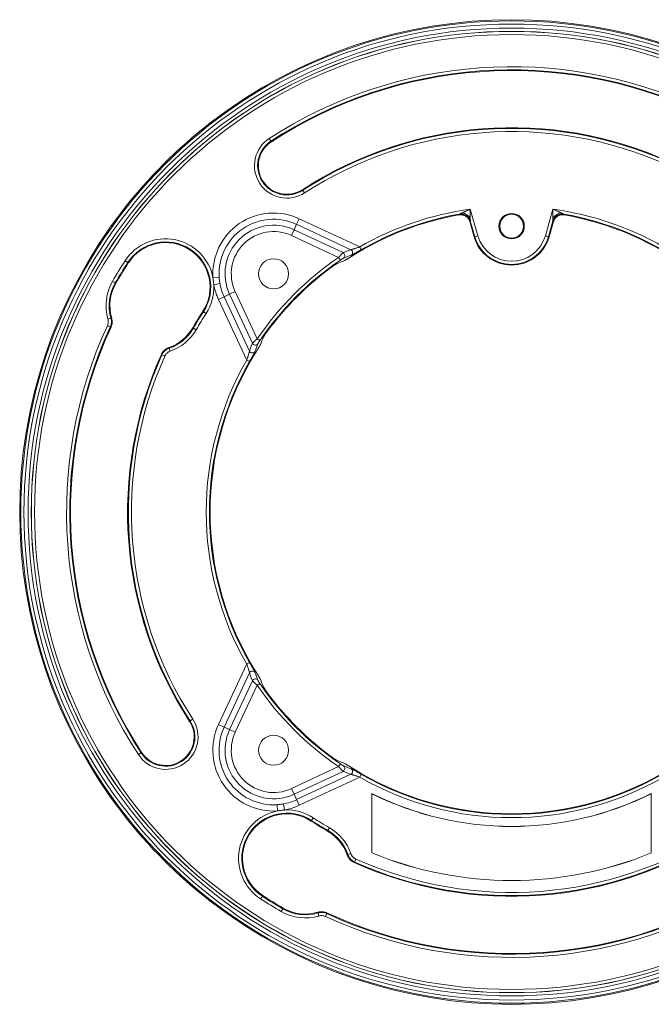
# Model space of a CAD drawing. Header units: millimetres. Extents: x 28 to 2257, y 19 to 785.
# Tile 29 of 55: x 1311 to 1411, y 356 to 511. Entities that reach past the tile are written whole.
import ezdxf

# ---------------------------------------------------------------- set-up
doc = ezdxf.new("R2010")
doc.units = ezdxf.units.MM
doc.layers.add('1', color=7, linetype='Continuous', true_color=0xffffff)

msp = doc.modelspace()

# ---------------------------------------------------------------- linework, layer by layer
at = {"layer": '1', "color": 155, "linetype": 'Continuous', "lineweight": 18}
for p, q in [((1351.02, 491.97), (1350.75, 492.39)), ((1351.02, 491.97), (1351.08, 491.88)), ((1356.04, 484.24), (1355.98, 484.33)), ((1356.31, 483.83), (1356.04, 484.24)), ((1382.42, 481.26), (1383.62, 477.07)), ((1394.24, 477.07), (1395.44, 481.26)), ((1355.06, 478.88), (1355.48, 479.77)), ((1355.48, 479.77), (1365, 475.33)), ((1382.35, 479.3), (1383.04, 476.9)), ((1383.14, 476.93), (1382.42, 479.43)), ((1395.44, 479.43), (1394.72, 476.93)), ((1394.82, 476.9), (1395.51, 479.3)), ((1354.66, 478.02), (1354.24, 477.13)), ((1355.06, 478.88), (1354.66, 478.02)), ((1354.66, 478.02), (1362.37, 474.43)), ((1363.61, 474.89), (1355.06, 478.88)), ((1361.66, 473.67), (1354.24, 477.13)), ((1383.04, 476.9), (1383.14, 476.93)), ((1383.62, 477.07), (1383.14, 476.93)), ((1394.24, 477.07), (1394.72, 476.93)), ((1394.82, 476.9), (1394.72, 476.93)), ((1365.25, 474.89), (1365, 475.33)), ((1328.04, 473.14), (1328.46, 472.87)), ((1328.55, 472.81), (1328.46, 472.87)), ((1361.95, 473.26), (1361.66, 473.67)), ((1326.05, 469.9), (1326.48, 469.65)), ((1341.88, 470.48), (1342.86, 470.54)), ((1326.58, 469.59), (1326.48, 469.65)), ((1342.98, 469.55), (1342.01, 469.37)), ((1344.5, 467.86), (1345.39, 468.28)), ((1345.39, 468.28), (1348.85, 460.86)), ((1343.65, 467.46), (1342.75, 467.05)), ((1347.2, 457.52), (1342.75, 467.05)), ((1343.65, 467.46), (1344.5, 467.86)), ((1343.65, 467.46), (1347.63, 458.91)), ((1348.1, 460.15), (1344.5, 467.86)), ((1340.29, 465.18), (1340.38, 465.13)), ((1340.38, 465.13), (1340.79, 464.85)), ((1325.33, 463.97), (1325.81, 464.11)), ((1325.26, 462.93), (1325.71, 462.72)), ((1338.7, 462.59), (1338.79, 462.54)), ((1338.79, 462.54), (1339.22, 462.29)), ((1349.27, 460.58), (1348.85, 460.86)), ((1334.99, 459.39), (1335.16, 458.92)), ((1333.83, 458.32), (1334.29, 458.12)), ((1347.2, 457.52), (1347.63, 457.27)), ((1342.75, 400.14), (1347.2, 409.67)), ((1347.2, 409.67), (1347.63, 409.92)), ((1347.63, 408.27), (1343.65, 399.72)), ((1344.5, 399.33), (1348.1, 407.04)), ((1348.85, 406.33), (1345.39, 398.91)), ((1348.85, 406.33), (1349.27, 406.61)), ((1338.19, 400.64), (1338.28, 400.7)), ((1338.28, 400.7), (1338.7, 400.97)), ((1343.65, 399.72), (1342.75, 400.14)), ((1343.65, 399.72), (1344.5, 399.33)), ((1344.5, 399.33), (1345.39, 398.91)), ((1330.13, 395.41), (1330.55, 395.68)), ((1330.64, 395.74), (1330.55, 395.68)), ((1361.66, 393.52), (1361.95, 393.93)), ((1354.24, 390.06), (1361.66, 393.52)), ((1362.37, 392.76), (1354.66, 389.16)), ((1355.06, 388.31), (1363.61, 392.3)), ((1365, 391.86), (1365.25, 392.29)), ((1365, 391.86), (1355.48, 387.42)), ((1354.66, 389.16), (1354.24, 390.06)), ((1355.06, 388.31), (1354.66, 389.16)), ((1366.92, 389.26), (1366.92, 379.93)), ((1366.93, 389.25), (1366.93, 379.93)), ((1410.93, 379.93), (1410.93, 389.25)), ((1352.05, 386.54), (1351.99, 387.52)), ((1352.97, 387.65), (1353.15, 386.68)), ((1355.06, 388.31), (1355.48, 387.42)), ((1357.4, 385.04), (1357.34, 384.95)), ((1357.67, 385.46), (1357.4, 385.04)), ((1359.98, 383.46), (1359.93, 383.36)), ((1359.98, 383.46), (1360.23, 383.89)), ((1363.14, 379.66), (1363.61, 379.82)), ((1364.2, 378.49), (1364.41, 378.95)), ((1349.39, 372.7), (1349.66, 373.12)), ((1349.66, 373.12), (1349.72, 373.21)), ((1352.63, 370.72), (1352.88, 371.15)), ((1352.88, 371.15), (1352.93, 371.24)), ((1358.55, 370), (1358.41, 370.48)), ((1359.6, 369.92), (1359.8, 370.37))]:
    msp.add_line(p, q, dxfattribs=at)
for centre, radius in [((1388.93, 433.59), 77.32), ((1388.93, 433.59), 76.82), ((1388.93, 433.59), 76.18), ((1388.93, 433.59), 75.68), ((1388.93, 433.59), 75.66), ((1388.93, 433.59), 75.16), ((1388.93, 478.59), 2), ((1388.93, 478.59), 1.87), ((1351.43, 471.09), 2.37), ((1351.43, 396.09), 2.37)]:
    msp.add_circle(centre, radius, dxfattribs=at)
for centre, radius, start, end in [((1388.93, 433.59), 77.5, 52.2172, 127.7828), ((1388.93, 433.59), 70.11, 65.2646, 123), ((1388.93, 433.59), 69.61, 65.2646, 123), ((1388.93, 433.59), 69.5, 65.2328, 123), ((1388.93, 433.59), 77.5, 127.7828, 142.2172), ((1388.93, 433.59), 60.5, 65.7852, 123), ((1388.93, 433.59), 60.39, 65.8301, 123), ((1388.93, 433.59), 59.89, 65.8301, 123), ((1353.53, 488.11), 5.11, 123, 303), ((1353.53, 488.11), 4.61, 123, 303), ((1353.53, 488.11), 4.5, 123, 303), ((1388.93, 433.59), 77.5, 142.2172, 217.7828), ((1351.43, 471.09), 9.57, 65, 183.7078), ((1388.93, 433.59), 48.11, 97.7796, 119.826), ((1388.93, 433.59), 48.11, 60.174, 82.2204), ((1351.43, 471.09), 8.59, 65, 183.7078), ((1388.93, 433.59), 47.5, 100.0423, 122.2278), ((1388.93, 433.59), 47.61, 99.9234, 119.826), ((1388.93, 433.59), 47.61, 60.174, 80.0766), ((1388.93, 433.59), 47.5, 57.7722, 79.9577), ((1351.43, 471.09), 7.65, 65, 205), ((1351.43, 471.09), 6.66, 65, 205), ((1334.42, 469), 7.61, 11.2162, 147), ((1334.42, 469), 7.11, 327, 147), ((1334.42, 469), 7, 327, 147), ((1388.93, 478.59), 6.13, 196, 344), ((1388.93, 478.59), 6.02, 196, 344), ((1388.93, 478.59), 5.53, 196, 344), ((1388.93, 433.59), 72.61, 147, 150), ((1388.93, 433.59), 72.11, 147, 150), ((1388.93, 433.59), 72, 147, 150), ((1388.93, 433.59), 48.47, 124.2284, 145.7716), ((1388.93, 433.59), 47.97, 124.2284, 145.7716), ((1388.93, 433.59), 47.87, 126.5556, 143.4444), ((1332.64, 466.09), 7.61, 150, 196.1956), ((1332.64, 466.09), 7.11, 150, 196.1956), ((1332.64, 466.09), 7, 150, 196.4475), ((1334.42, 469), 7.61, 327, 2.8465), ((1351.43, 471.09), 9.57, 190.3549, 205), ((1351.43, 471.09), 8.59, 190.3549, 205), ((1388.93, 433.59), 58, 147, 150), ((1388.93, 433.59), 57.89, 147, 150), ((1388.93, 433.59), 57.39, 147, 150), ((1388.93, 433.59), 70.11, 155.2646, 213), ((1388.93, 433.59), 69.61, 155.2646, 213), ((1388.93, 433.59), 69.5, 155.2328, 213), ((1332.64, 466.09), 7, 289.0477, 330), ((1332.64, 466.09), 7.11, 289.3373, 330), ((1332.64, 466.09), 7.61, 289.3373, 330), ((1388.93, 433.59), 47.5, 147.7722, 212.2278), ((1388.93, 433.59), 60.5, 155.7852, 213), ((1388.93, 433.59), 60.39, 155.8301, 213), ((1388.93, 433.59), 59.89, 155.8301, 213), ((1388.93, 433.59), 48.11, 150.174, 209.826), ((1388.93, 433.59), 47.61, 150.174, 209.826), ((1388.93, 433.59), 48.47, 214.2284, 235.7716), ((1388.93, 433.59), 47.97, 214.2284, 235.7716), ((1388.93, 433.59), 47.87, 216.5556, 233.4444), ((1334.42, 398.19), 5.11, 213, 33), ((1334.42, 398.19), 4.61, 213, 33), ((1334.42, 398.19), 4.5, 213, 33), ((1351.43, 396.09), 9.57, 155, 273.7078), ((1351.43, 396.09), 8.59, 155, 273.7078), ((1351.43, 396.09), 7.65, 155, 295), ((1351.43, 396.09), 6.66, 155, 295), ((1388.93, 433.59), 47.5, 237.7722, 302.2278), ((1388.93, 433.59), 47.61, 240.174, 299.826), ((1388.93, 433.59), 48.11, 240.174, 299.826), ((1388.93, 433.59), 49.49, 243.6024, 296.3976), ((1388.93, 433.59), 49.5, 243.6122, 296.3878), ((1351.43, 396.09), 8.59, 280.3549, 295), ((1388.93, 433.59), 77.5, 217.7828, 232.2172), ((1353.53, 379.08), 7.61, 101.2162, 237), ((1353.53, 379.08), 7.11, 57, 237), ((1353.53, 379.08), 7, 57, 237), ((1351.43, 396.09), 9.57, 280.3549, 295), ((1353.53, 379.08), 7.61, 57, 92.8465), ((1388.93, 433.59), 58, 237, 240), ((1388.93, 433.59), 57.89, 237, 240), ((1388.93, 433.59), 57.39, 237, 240), ((1356.43, 377.3), 7, 19.0477, 60), ((1356.43, 377.3), 7.11, 19.3373, 60), ((1356.43, 377.3), 7.61, 19.3373, 60), ((1388.93, 433.59), 60.5, 245.7852, 303), ((1388.93, 433.59), 60.39, 245.8301, 303), ((1388.93, 433.59), 59.89, 245.8301, 303), ((1388.93, 433.59), 58.01, 247.7056, 292.2944), ((1388.93, 433.59), 58, 247.709, 292.291), ((1388.93, 433.59), 69.61, 245.2646, 303), ((1388.93, 433.59), 69.5, 245.2328, 303), ((1388.93, 433.59), 70.11, 245.2646, 303), ((1388.93, 433.59), 77.5, 232.2172, 307.7828), ((1388.93, 433.59), 72.61, 237, 240), ((1388.93, 433.59), 72.11, 237, 240), ((1388.93, 433.59), 72, 237, 240), ((1356.43, 377.3), 7.61, 240, 286.1956), ((1356.43, 377.3), 7.11, 240, 286.1956), ((1356.43, 377.3), 7, 240, 286.4475)]:
    msp.add_arc(centre, radius, start, end, dxfattribs=at)
for centre, major_axis, ratio, start_param, end_param in [((1381.43, 417.5), (25.94, 55.64), 0.954809, 0.760399, 0.782429), ((1362.16, 473.98), (0.18, -0.466), 0.97139, 0.222194, 2.321545), ((1363.4, 474.44), (0.17, -0.47), 0.970181, 0.217636, 2.342936), ((1381.37, 417.37), (25.45, 54.57), 0.954809, 0.784297, 0.806227), ((1405.15, 441.16), (54.57, 25.45), 0.954809, 2.335369, 2.357299), ((1405.02, 441.1), (55.64, 25.95), 0.954809, 2.359144, 2.381175), ((1348.08, 459.12), (0.47, -0.17), 0.970181, 3.940249, 6.065549), ((1348.54, 460.36), (0.466, -0.18), 0.97139, 3.961641, 6.060991), ((1348.08, 408.07), (-0.47, -0.17), 0.970181, 3.359229, 5.484529), ((1405.02, 426.09), (-55.64, 25.95), 0.954809, 0.760427, 0.782457), ((1348.54, 406.83), (-0.466, -0.18), 0.97139, 3.363787, 5.463137), ((1405.15, 426.03), (-54.57, 25.44), 0.954809, 0.784261, 0.806192), ((1381.37, 449.81), (-25.45, 54.57), 0.954809, 2.33533, 2.357261), ((1362.16, 393.21), (-0.18, -0.466), 0.97139, 0.820048, 2.919398), ((1381.43, 449.68), (-25.95, 55.64), 0.954809, 2.359139, 2.38117), ((1363.4, 392.74), (-0.17, -0.47), 0.970181, 0.798656, 2.923957)]:
    msp.add_ellipse(centre, major_axis=major_axis, ratio=ratio, start_param=start_param, end_param=end_param, dxfattribs=at)
for points, degree, knots in [([(1382.42, 479.42), (1382.39, 479.51), (1382.36, 479.59), (1382.28, 479.76), (1382.23, 479.83), (1382.12, 479.98), (1382.06, 480.05), (1381.92, 480.17), (1381.85, 480.23), (1381.7, 480.32), (1381.61, 480.36), (1381.44, 480.43), (1381.36, 480.46), (1381.18, 480.49), (1381.09, 480.5), (1380.9, 480.5), (1380.81, 480.5), (1380.72, 480.48)], 3, [0, 0, 0, 0, 0.125, 0.125, 0.25, 0.25, 0.375, 0.375, 0.5, 0.5, 0.625, 0.625, 0.75, 0.75, 0.875, 0.875, 1, 1, 1, 1]), ([(1380.73, 480.49), (1380.73, 480.49), (1380.73, 480.49), (1380.76, 480.51), (1380.8, 480.53), (1380.87, 480.56), (1380.95, 480.59), (1381.04, 480.64), (1381.11, 480.67), (1381.15, 480.68)], 3, [0, 0, 0, 0, 0.074529, 0.143852, 0.281476, 0.4257, 0.56989, 0.784738, 1, 1, 1, 1]), ([(1381.15, 480.68), (1381.2, 480.71), (1381.25, 480.73), (1381.36, 480.78), (1381.41, 480.8), (1381.51, 480.85), (1381.57, 480.87), (1381.67, 480.92), (1381.72, 480.95), (1381.88, 481.02), (1381.99, 481.07), (1382.15, 481.14), (1382.2, 481.16), (1382.28, 481.2), (1382.31, 481.21), (1382.36, 481.23), (1382.39, 481.25), (1382.42, 481.26)], 3, [0, 0, 0, 0, 0.125, 0.125, 0.25, 0.25, 0.375, 0.375, 0.5, 0.5, 0.75, 0.75, 0.875, 0.875, 0.9375, 0.9375, 1, 1, 1, 1]), ([(1381.15, 480.68), (1381.27, 480.66), (1381.39, 480.62), (1381.63, 480.52), (1381.74, 480.46), (1381.97, 480.32), (1382.07, 480.24), (1382.26, 480.07), (1382.35, 479.98), (1382.42, 479.88)], 3, [0, 0, 0, 0, 0.25, 0.25, 0.5, 0.5, 0.75, 0.75, 1, 1, 1, 1]), ([(1382.42, 481.26), (1382.42, 481.23), (1382.42, 481.2), (1382.42, 481.14), (1382.42, 481.11), (1382.42, 481.03), (1382.42, 480.97), (1382.42, 480.79), (1382.42, 480.68), (1382.42, 480.51), (1382.42, 480.45), (1382.42, 480.33), (1382.42, 480.28), (1382.42, 480.16), (1382.42, 480.11), (1382.42, 479.99), (1382.42, 479.94), (1382.42, 479.88)], 3, [0, 0, 0, 0, 0.0625, 0.0625, 0.125, 0.125, 0.25, 0.25, 0.5, 0.5, 0.625, 0.625, 0.75, 0.75, 0.875, 0.875, 1, 1, 1, 1]), ([(1395.44, 479.88), (1395.44, 479.94), (1395.44, 479.99), (1395.44, 480.11), (1395.44, 480.16), (1395.44, 480.28), (1395.44, 480.33), (1395.44, 480.45), (1395.44, 480.51), (1395.44, 480.68), (1395.44, 480.79), (1395.44, 480.97), (1395.44, 481.03), (1395.44, 481.11), (1395.44, 481.14), (1395.44, 481.2), (1395.44, 481.23), (1395.44, 481.26)], 3, [0, 0, 0, 0, 0.125, 0.125, 0.25, 0.25, 0.375, 0.375, 0.5, 0.5, 0.75, 0.75, 0.875, 0.875, 0.9375, 0.9375, 1, 1, 1, 1]), ([(1395.44, 481.26), (1395.47, 481.25), (1395.5, 481.23), (1395.55, 481.21), (1395.58, 481.2), (1395.66, 481.16), (1395.71, 481.14), (1395.87, 481.07), (1395.98, 481.02), (1396.14, 480.95), (1396.19, 480.92), (1396.29, 480.87), (1396.35, 480.85), (1396.45, 480.8), (1396.5, 480.78), (1396.61, 480.73), (1396.66, 480.71), (1396.71, 480.68)], 3, [0, 0, 0, 0, 0.0625, 0.0625, 0.125, 0.125, 0.25, 0.25, 0.5, 0.5, 0.625, 0.625, 0.75, 0.75, 0.875, 0.875, 1, 1, 1, 1]), ([(1395.44, 479.88), (1395.51, 479.98), (1395.6, 480.07), (1395.79, 480.24), (1395.89, 480.32), (1396.11, 480.46), (1396.23, 480.52), (1396.47, 480.62), (1396.59, 480.66), (1396.71, 480.68)], 3, [0, 0, 0, 0, 0.25, 0.25, 0.5, 0.5, 0.75, 0.75, 1, 1, 1, 1]), ([(1395.44, 479.42), (1395.47, 479.51), (1395.5, 479.59), (1395.58, 479.76), (1395.63, 479.83), (1395.74, 479.98), (1395.8, 480.05), (1395.94, 480.17), (1396.01, 480.23), (1396.16, 480.32), (1396.25, 480.36), (1396.42, 480.43), (1396.5, 480.46), (1396.68, 480.49), (1396.77, 480.5), (1396.96, 480.5), (1397.05, 480.5), (1397.14, 480.48)], 3, [0, 0, 0, 0, 0.125, 0.125, 0.25, 0.25, 0.375, 0.375, 0.5, 0.5, 0.625, 0.625, 0.75, 0.75, 0.875, 0.875, 1, 1, 1, 1]), ([(1396.71, 480.68), (1396.76, 480.66), (1396.83, 480.63), (1396.92, 480.59), (1396.98, 480.56), (1397.04, 480.53), (1397.08, 480.51), (1397.12, 480.5), (1397.13, 480.49), (1397.13, 480.49)], 3, [0, 0, 0, 0, 0.286914, 0.430164, 0.574377, 0.683099, 0.788337, 0.890812, 1, 1, 1, 1]), ([(1382.35, 479.3), (1382.32, 479.39), (1382.29, 479.48), (1382.23, 479.6), (1382.21, 479.64), (1382.17, 479.7), (1382.16, 479.72), (1382.13, 479.76), (1382.12, 479.77), (1382.05, 479.87), (1381.99, 479.93), (1381.89, 480.03), (1381.85, 480.06), (1381.8, 480.1), (1381.78, 480.11), (1381.74, 480.14), (1381.72, 480.15), (1381.62, 480.21), (1381.54, 480.25), (1381.42, 480.3), (1381.37, 480.32), (1381.31, 480.34), (1381.28, 480.34), (1381.24, 480.35), (1381.22, 480.36), (1381.1, 480.38), (1381.01, 480.39), (1380.9, 480.39), (1380.88, 480.39), (1380.83, 480.39), (1380.81, 480.39), (1380.74, 480.38), (1380.69, 480.37), (1380.65, 480.37)], 3, [0, 0, 0, 0, 0.125, 0.125, 0.1875, 0.1875, 0.21875, 0.21875, 0.25, 0.25, 0.375, 0.375, 0.4375, 0.4375, 0.46875, 0.46875, 0.5, 0.5, 0.625, 0.625, 0.6875, 0.6875, 0.71875, 0.71875, 0.75, 0.75, 0.875, 0.875, 0.90625, 0.90625, 0.9375, 0.9375, 1, 1, 1, 1]), ([(1380.72, 480.48), (1380.72, 480.48), (1380.72, 480.48), (1380.72, 480.49), (1380.73, 480.49), (1380.73, 480.49)], 3, [0, 0, 0, 0, 0.245539, 0.488097, 1, 1, 1, 1]), ([(1382.42, 479.42), (1382.41, 479.4), (1382.4, 479.39), (1382.37, 479.35), (1382.36, 479.33), (1382.35, 479.3)], 3, [0, 0, 0, 0, 0.439016, 0.439016, 1, 1, 1, 1]), ([(1382.42, 479.88), (1382.42, 479.83), (1382.42, 479.75), (1382.42, 479.65), (1382.42, 479.59), (1382.43, 479.53), (1382.43, 479.48), (1382.43, 479.44), (1382.42, 479.43), (1382.42, 479.43)], 3, [0, 0, 0, 0, 0.286776, 0.430023, 0.574316, 0.682958, 0.788224, 0.890915, 1, 1, 1, 1]), ([(1382.42, 479.43), (1382.42, 479.42), (1382.42, 479.42), (1382.42, 479.42), (1382.42, 479.42)], 2, [0, 0, 0, 0.5, 0.75, 1, 1, 1]), ([(1395.44, 479.43), (1395.44, 479.43), (1395.44, 479.44), (1395.43, 479.46), (1395.43, 479.51), (1395.44, 479.58), (1395.44, 479.66), (1395.44, 479.77), (1395.44, 479.84), (1395.44, 479.88)], 3, [0, 0, 0, 0, 0.074372, 0.143806, 0.281624, 0.425754, 0.570027, 0.784834, 1, 1, 1, 1]), ([(1395.44, 479.42), (1395.44, 479.42), (1395.44, 479.42), (1395.44, 479.42), (1395.44, 479.43)], 2, [0, 0, 0, 0.25, 0.5, 1, 1, 1]), ([(1395.51, 479.3), (1395.5, 479.33), (1395.48, 479.35), (1395.46, 479.39), (1395.45, 479.4), (1395.44, 479.42)], 3, [0, 0, 0, 0, 0.560984, 0.560984, 1, 1, 1, 1]), ([(1397.21, 480.37), (1397.12, 480.38), (1397.03, 480.39), (1396.89, 480.39), (1396.85, 480.39), (1396.78, 480.38), (1396.76, 480.38), (1396.71, 480.37), (1396.69, 480.37), (1396.58, 480.34), (1396.49, 480.32), (1396.36, 480.27), (1396.32, 480.25), (1396.26, 480.22), (1396.24, 480.21), (1396.2, 480.19), (1396.18, 480.17), (1396.08, 480.11), (1396.01, 480.06), (1395.91, 479.97), (1395.87, 479.93), (1395.83, 479.88), (1395.81, 479.87), (1395.78, 479.83), (1395.77, 479.81), (1395.7, 479.72), (1395.65, 479.64), (1395.6, 479.54), (1395.59, 479.52), (1395.57, 479.48), (1395.56, 479.46), (1395.54, 479.39), (1395.52, 479.35), (1395.51, 479.3)], 3, [0, 0, 0, 0, 0.125, 0.125, 0.1875, 0.1875, 0.21875, 0.21875, 0.25, 0.25, 0.375, 0.375, 0.4375, 0.4375, 0.46875, 0.46875, 0.5, 0.5, 0.625, 0.625, 0.6875, 0.6875, 0.71875, 0.71875, 0.75, 0.75, 0.875, 0.875, 0.90625, 0.90625, 0.9375, 0.9375, 1, 1, 1, 1]), ([(1397.13, 480.49), (1397.13, 480.49), (1397.14, 480.49), (1397.14, 480.48), (1397.14, 480.48), (1397.14, 480.48)], 3, [0, 0, 0, 0, 0.511904, 0.754462, 1, 1, 1, 1]), ([(1361.66, 473.67), (1361.68, 473.69), (1361.7, 473.72), (1361.74, 473.76), (1361.76, 473.78), (1361.82, 473.85), (1361.86, 473.89), (1361.92, 473.95), (1361.94, 473.97), (1361.97, 474.01), (1361.97, 474.02), (1361.99, 474.04), (1362, 474.05), (1362.05, 474.09), (1362.08, 474.13), (1362.13, 474.18), (1362.14, 474.2), (1362.18, 474.23), (1362.19, 474.25), (1362.23, 474.29), (1362.26, 474.31), (1362.29, 474.35), (1362.3, 474.36), (1362.32, 474.38), (1362.33, 474.39), (1362.35, 474.41), (1362.36, 474.42), (1362.37, 474.43)], 3, [0, 0, 0, 0, 0.0625, 0.0625, 0.125, 0.125, 0.25, 0.25, 0.3125, 0.3125, 0.34375, 0.34375, 0.375, 0.375, 0.5, 0.5, 0.5625, 0.5625, 0.625, 0.625, 0.75, 0.75, 0.8125, 0.8125, 0.875, 0.875, 1, 1, 1, 1]), ([(1363.61, 474.89), (1363.62, 474.89), (1363.64, 474.9), (1363.67, 474.9), (1363.68, 474.91), (1363.72, 474.92), (1363.74, 474.92), (1363.78, 474.93), (1363.79, 474.93), (1363.81, 474.94), (1363.82, 474.95), (1363.89, 474.96), (1363.94, 474.98), (1364.01, 475), (1364.03, 475.01), (1364.06, 475.02), (1364.11, 475.03), (1364.15, 475.05), (1364.25, 475.08), (1364.31, 475.1), (1364.45, 475.14), (1364.51, 475.17), (1364.65, 475.21), (1364.72, 475.23), (1364.83, 475.27), (1364.86, 475.28), (1364.93, 475.3), (1364.97, 475.32), (1365, 475.33)], 3, [0, 0, 0, 0, 0.0625, 0.0625, 0.125, 0.125, 0.1875, 0.1875, 0.21875, 0.21875, 0.25, 0.25, 0.375, 0.375, 0.40625, 0.40625, 0.4375, 0.5, 0.5, 0.625, 0.625, 0.75, 0.75, 0.875, 0.875, 0.9375, 0.9375, 1, 1, 1, 1]), ([(1365.25, 474.89), (1365.21, 474.87), (1365.17, 474.85), (1365.08, 474.8), (1365.04, 474.77), (1364.91, 474.7), (1364.83, 474.65), (1364.71, 474.58), (1364.66, 474.56), (1364.6, 474.52), (1364.58, 474.51), (1364.54, 474.49), (1364.52, 474.48), (1364.43, 474.42), (1364.35, 474.38), (1364.24, 474.32), (1364.21, 474.3), (1364.16, 474.27), (1364.14, 474.26), (1364.11, 474.24), (1364.09, 474.24), (1364.01, 474.19), (1363.95, 474.16), (1363.88, 474.13), (1363.87, 474.12), (1363.85, 474.11), (1363.83, 474.1), (1363.8, 474.08), (1363.78, 474.07), (1363.72, 474.04), (1363.69, 474.03), (1363.67, 474.02)], 3, [0, 0, 0, 0, 0.0625, 0.0625, 0.125, 0.125, 0.25, 0.25, 0.3125, 0.3125, 0.34375, 0.34375, 0.375, 0.375, 0.5, 0.5, 0.5625, 0.5625, 0.59375, 0.59375, 0.625, 0.625, 0.75, 0.75, 0.78125, 0.78125, 0.8125, 0.8125, 0.875, 0.875, 1, 1, 1, 1]), ([(1362.44, 473.57), (1362.43, 473.56), (1362.42, 473.56), (1362.41, 473.55), (1362.4, 473.54), (1362.38, 473.54), (1362.38, 473.53), (1362.35, 473.52), (1362.33, 473.51), (1362.3, 473.49), (1362.29, 473.48), (1362.27, 473.47), (1362.26, 473.46), (1362.23, 473.44), (1362.2, 473.43), (1362.17, 473.4), (1362.15, 473.4), (1362.13, 473.38), (1362.12, 473.37), (1362.08, 473.35), (1362.05, 473.33), (1362, 473.29), (1361.97, 473.28), (1361.95, 473.26)], 3, [0, 0, 0, 0, 0.125, 0.125, 0.1875, 0.1875, 0.25, 0.25, 0.375, 0.375, 0.4375, 0.4375, 0.5, 0.5, 0.625, 0.625, 0.6875, 0.6875, 0.75, 0.75, 0.875, 0.875, 1, 1, 1, 1]), ([(1362.58, 473.17), (1362.59, 473.17), (1362.61, 473.18), (1362.65, 473.2), (1362.66, 473.21), (1362.69, 473.22), (1362.69, 473.22), (1362.71, 473.23), (1362.72, 473.24), (1362.76, 473.26), (1362.8, 473.28), (1362.85, 473.31), (1362.86, 473.32), (1362.88, 473.33), (1362.89, 473.34), (1362.93, 473.36), (1362.95, 473.37), (1363.02, 473.42), (1363.07, 473.44), (1363.14, 473.49), (1363.17, 473.51), (1363.22, 473.54), (1363.25, 473.56), (1363.33, 473.6), (1363.38, 473.64), (1363.46, 473.69), (1363.49, 473.71), (1363.54, 473.74), (1363.57, 473.76), (1363.6, 473.78)], 3, [0, 0, 0, 0, 0.125, 0.125, 0.1875, 0.1875, 0.21875, 0.21875, 0.25, 0.25, 0.375, 0.375, 0.40625, 0.40625, 0.4375, 0.4375, 0.5, 0.5, 0.625, 0.625, 0.6875, 0.6875, 0.75, 0.75, 0.875, 0.875, 0.9375, 0.9375, 1, 1, 1, 1]), ([(1360.42, 472.04), (1360.47, 472.08), (1360.52, 472.12), (1360.62, 472.19), (1360.67, 472.23), (1360.75, 472.28), (1360.77, 472.3), (1360.81, 472.32), (1360.82, 472.33), (1360.85, 472.35), (1360.86, 472.36), (1360.92, 472.4), (1360.96, 472.43), (1361.05, 472.49), (1361.09, 472.51), (1361.17, 472.57), (1361.21, 472.59), (1361.27, 472.63), (1361.3, 472.64), (1361.33, 472.66), (1361.33, 472.66), (1361.34, 472.67), (1361.36, 472.68), (1361.37, 472.68), (1361.38, 472.68)], 3, [0, 0, 0, 0, 0.125, 0.125, 0.25, 0.25, 0.3125, 0.3125, 0.34375, 0.34375, 0.375, 0.375, 0.5, 0.5, 0.625, 0.625, 0.75, 0.75, 0.875, 0.875, 0.90625, 0.90625, 0.9375, 1, 1, 1, 1]), ([(1325.26, 462.93), (1325.29, 463.01), (1325.35, 463.18), (1325.38, 463.35), (1325.4, 463.53), (1325.39, 463.71), (1325.36, 463.89), (1325.33, 463.97)], 3, [0, 0, 0, 0, 0.25, 0.5, 0.5, 0.75, 1, 1, 1, 1]), ([(1325.81, 464.11), (1325.85, 464), (1325.89, 463.76), (1325.9, 463.53), (1325.88, 463.29), (1325.84, 463.05), (1325.76, 462.83), (1325.71, 462.72)], 3, [0, 0, 0, 0, 0.25, 0.5, 0.5, 0.75, 1, 1, 1, 1]), ([(1325.81, 464.11), (1325.83, 464.11), (1325.84, 464.11), (1325.88, 464.11), (1325.9, 464.11), (1325.92, 464.11)], 3, [0, 0, 0, 0, 0.391846, 0.391846, 1, 1, 1, 1]), ([(1325.92, 464.11), (1325.96, 464), (1325.98, 463.88), (1326, 463.7), (1326.01, 463.64), (1326.01, 463.55), (1326.01, 463.52), (1326, 463.46), (1326, 463.43), (1325.99, 463.28), (1325.97, 463.16), (1325.93, 462.99), (1325.91, 462.93), (1325.87, 462.82), (1325.85, 462.76), (1325.82, 462.71)], 3, [0, 0, 0, 0, 0.25, 0.25, 0.375, 0.375, 0.4375, 0.4375, 0.5, 0.5, 0.75, 0.75, 0.875, 0.875, 1, 1, 1, 1]), ([(1325.82, 462.71), (1325.8, 462.71), (1325.78, 462.71), (1325.74, 462.72), (1325.72, 462.72), (1325.71, 462.72)], 3, [0, 0, 0, 0, 0.608155, 0.608155, 1, 1, 1, 1]), ([(1349.84, 461.15), (1349.85, 461.16), (1349.86, 461.18), (1349.87, 461.21), (1349.88, 461.23), (1349.9, 461.25), (1349.91, 461.27), (1349.94, 461.32), (1349.96, 461.35), (1350, 461.41), (1350.01, 461.43), (1350.04, 461.47), (1350.05, 461.49), (1350.09, 461.56), (1350.12, 461.61), (1350.17, 461.66), (1350.17, 461.68), (1350.19, 461.7), (1350.2, 461.71), (1350.22, 461.75), (1350.24, 461.77), (1350.29, 461.85), (1350.33, 461.9), (1350.39, 461.98), (1350.4, 462), (1350.44, 462.05), (1350.46, 462.08), (1350.48, 462.1)], 3, [0, 0, 0, 0, 0.125, 0.125, 0.1875, 0.1875, 0.25, 0.25, 0.375, 0.375, 0.4375, 0.4375, 0.5, 0.5, 0.625, 0.625, 0.65625, 0.65625, 0.6875, 0.6875, 0.75, 0.75, 0.875, 0.875, 0.9375, 0.9375, 1, 1, 1, 1]), ([(1348.1, 460.15), (1348.1, 460.16), (1348.12, 460.17), (1348.14, 460.2), (1348.15, 460.21), (1348.17, 460.22), (1348.18, 460.24), (1348.21, 460.27), (1348.24, 460.29), (1348.27, 460.33), (1348.28, 460.34), (1348.3, 460.35), (1348.32, 460.37), (1348.34, 460.4), (1348.39, 460.44), (1348.43, 460.48), (1348.48, 460.52), (1348.49, 460.53), (1348.51, 460.55), (1348.52, 460.56), (1348.55, 460.59), (1348.57, 460.61), (1348.63, 460.66), (1348.68, 460.7), (1348.74, 460.76), (1348.76, 460.78), (1348.81, 460.82), (1348.83, 460.84), (1348.85, 460.86)], 3, [0, 0, 0, 0, 0.125, 0.125, 0.1875, 0.1875, 0.25, 0.25, 0.375, 0.375, 0.40625, 0.40625, 0.4375, 0.5, 0.5, 0.625, 0.625, 0.65625, 0.65625, 0.6875, 0.6875, 0.75, 0.75, 0.875, 0.875, 0.9375, 0.9375, 1, 1, 1, 1]), ([(1349.27, 460.58), (1349.25, 460.55), (1349.23, 460.53), (1349.19, 460.47), (1349.18, 460.45), (1349.15, 460.41), (1349.14, 460.4), (1349.13, 460.37), (1349.12, 460.36), (1349.1, 460.32), (1349.08, 460.3), (1349.05, 460.25), (1349.04, 460.23), (1349.02, 460.19), (1349.01, 460.17), (1348.99, 460.15), (1348.99, 460.14), (1348.98, 460.13), (1348.98, 460.12), (1348.97, 460.1), (1348.96, 460.09), (1348.96, 460.08)], 3, [0, 0, 0, 0, 0.125, 0.125, 0.25, 0.25, 0.3125, 0.3125, 0.375, 0.375, 0.5, 0.5, 0.625, 0.625, 0.75, 0.75, 0.8125, 0.8125, 0.875, 0.875, 1, 1, 1, 1]), ([(1333.75, 458.41), (1333.78, 458.47), (1333.84, 458.59), (1333.95, 458.76), (1334.04, 458.87), (1334.11, 458.94), (1334.13, 458.97), (1334.18, 459.02), (1334.2, 459.04), (1334.28, 459.11), (1334.38, 459.2), (1334.49, 459.27), (1334.58, 459.32), (1334.61, 459.34), (1334.67, 459.37), (1334.7, 459.39), (1334.79, 459.43), (1334.86, 459.46), (1334.92, 459.48)], 3, [0, 0, 0, 0, 0.125, 0.25, 0.375, 0.375, 0.4375, 0.4375, 0.5, 0.5, 0.625, 0.75, 0.75, 0.8125, 0.8125, 0.875, 0.875, 1, 1, 1, 1]), ([(1333.83, 458.32), (1333.86, 458.38), (1333.89, 458.44), (1333.94, 458.53), (1333.96, 458.56), (1334, 458.62), (1334.01, 458.65), (1334.07, 458.73), (1334.16, 458.83), (1334.25, 458.93), (1334.33, 459), (1334.35, 459.02), (1334.4, 459.06), (1334.43, 459.08), (1334.51, 459.15), (1334.62, 459.22), (1334.8, 459.32), (1334.93, 459.37), (1334.99, 459.39)], 3, [0, 0, 0, 0, 0.125, 0.125, 0.1875, 0.1875, 0.25, 0.25, 0.375, 0.5, 0.5, 0.5625, 0.5625, 0.625, 0.625, 0.75, 0.875, 1, 1, 1, 1]), ([(1335.16, 458.92), (1335.06, 458.88), (1334.97, 458.84), (1334.84, 458.76), (1334.8, 458.74), (1334.74, 458.69), (1334.72, 458.67), (1334.68, 458.64), (1334.66, 458.62), (1334.56, 458.54), (1334.5, 458.46), (1334.42, 458.36), (1334.41, 458.34), (1334.38, 458.3), (1334.37, 458.28), (1334.33, 458.21), (1334.31, 458.16), (1334.29, 458.12)], 3, [0, 0, 0, 0, 0.25, 0.25, 0.375, 0.375, 0.4375, 0.4375, 0.5, 0.5, 0.75, 0.75, 0.8125, 0.8125, 0.875, 0.875, 1, 1, 1, 1]), ([(1334.92, 459.48), (1334.94, 459.46), (1334.95, 459.44), (1334.97, 459.41), (1334.98, 459.4), (1334.99, 459.39)], 3, [0, 0, 0, 0, 0.605671, 0.605671, 1, 1, 1, 1]), ([(1347.2, 457.52), (1347.22, 457.59), (1347.24, 457.66), (1347.29, 457.8), (1347.31, 457.87), (1347.35, 457.97), (1347.36, 458.01), (1347.38, 458.08), (1347.39, 458.11), (1347.42, 458.21), (1347.45, 458.28), (1347.49, 458.4), (1347.51, 458.46), (1347.53, 458.55), (1347.54, 458.58), (1347.56, 458.63), (1347.57, 458.66), (1347.58, 458.71), (1347.59, 458.73), (1347.6, 458.77), (1347.6, 458.78), (1347.61, 458.8), (1347.61, 458.81), (1347.62, 458.84), (1347.62, 458.86), (1347.63, 458.89), (1347.63, 458.9), (1347.63, 458.91)], 3, [0, 0, 0, 0, 0.125, 0.125, 0.25, 0.25, 0.3125, 0.3125, 0.375, 0.375, 0.5, 0.5, 0.625, 0.625, 0.6875, 0.6875, 0.75, 0.75, 0.8125, 0.8125, 0.84375, 0.84375, 0.875, 0.875, 0.9375, 0.9375, 1, 1, 1, 1]), ([(1348.5, 458.86), (1348.5, 458.83), (1348.48, 458.8), (1348.46, 458.75), (1348.45, 458.74), (1348.44, 458.72), (1348.42, 458.69), (1348.39, 458.63), (1348.36, 458.57), (1348.34, 458.53), (1348.33, 458.51), (1348.31, 458.48), (1348.3, 458.46), (1348.26, 458.38), (1348.22, 458.31), (1348.14, 458.17), (1348.1, 458.1), (1348.04, 458), (1348.03, 457.98), (1348.01, 457.94), (1348, 457.92), (1347.96, 457.86), (1347.94, 457.82), (1347.87, 457.69), (1347.78, 457.53), (1347.68, 457.36), (1347.63, 457.27)], 3, [0, 0, 0, 0, 0.125, 0.125, 0.15625, 0.15625, 0.1875, 0.25, 0.3125, 0.3125, 0.34375, 0.34375, 0.375, 0.375, 0.5, 0.5, 0.625, 0.625, 0.65625, 0.65625, 0.6875, 0.6875, 0.75, 0.75, 0.875, 1, 1, 1, 1]), ([(1348.75, 458.93), (1348.78, 458.98), (1348.85, 459.09), (1348.92, 459.2), (1348.97, 459.28), (1348.98, 459.3), (1349.01, 459.34), (1349.02, 459.36), (1349.03, 459.38), (1349.04, 459.39), (1349.08, 459.46), (1349.11, 459.51), (1349.16, 459.6), (1349.19, 459.64), (1349.22, 459.69), (1349.23, 459.7), (1349.24, 459.72), (1349.26, 459.75), (1349.28, 459.8), (1349.3, 459.83), (1349.31, 459.85), (1349.32, 459.86), (1349.32, 459.87), (1349.33, 459.88), (1349.34, 459.91), (1349.35, 459.93), (1349.36, 459.95)], 3, [0, 0, 0, 0, 0.125, 0.25, 0.25, 0.3125, 0.3125, 0.34375, 0.34375, 0.375, 0.375, 0.5, 0.5, 0.625, 0.625, 0.65625, 0.65625, 0.6875, 0.75, 0.8125, 0.8125, 0.84375, 0.84375, 0.875, 0.875, 1, 1, 1, 1]), ([(1333.83, 458.32), (1333.82, 458.33), (1333.81, 458.34), (1333.78, 458.37), (1333.77, 458.39), (1333.75, 458.41)], 3, [0, 0, 0, 0, 0.394328, 0.394328, 1, 1, 1, 1]), ([(1347.63, 408.27), (1347.63, 408.29), (1347.63, 408.3), (1347.62, 408.33), (1347.62, 408.35), (1347.61, 408.39), (1347.6, 408.41), (1347.59, 408.44), (1347.59, 408.45), (1347.58, 408.48), (1347.58, 408.49), (1347.56, 408.55), (1347.54, 408.61), (1347.52, 408.68), (1347.52, 408.69), (1347.51, 408.72), (1347.49, 408.77), (1347.48, 408.82), (1347.45, 408.91), (1347.43, 408.98), (1347.38, 409.11), (1347.36, 409.18), (1347.31, 409.32), (1347.29, 409.39), (1347.26, 409.49), (1347.24, 409.53), (1347.22, 409.6), (1347.21, 409.63), (1347.2, 409.67)], 3, [0, 0, 0, 0, 0.0625, 0.0625, 0.125, 0.125, 0.1875, 0.1875, 0.21875, 0.21875, 0.25, 0.25, 0.375, 0.375, 0.40625, 0.40625, 0.4375, 0.5, 0.5, 0.625, 0.625, 0.75, 0.75, 0.875, 0.875, 0.9375, 0.9375, 1, 1, 1, 1]), ([(1347.63, 409.92), (1347.65, 409.87), (1347.68, 409.83), (1347.73, 409.75), (1347.75, 409.7), (1347.82, 409.58), (1347.87, 409.49), (1347.94, 409.37), (1347.97, 409.33), (1348, 409.27), (1348.01, 409.25), (1348.03, 409.21), (1348.05, 409.19), (1348.1, 409.09), (1348.14, 409.02), (1348.2, 408.91), (1348.22, 408.87), (1348.25, 408.82), (1348.26, 408.8), (1348.28, 408.77), (1348.29, 408.75), (1348.33, 408.67), (1348.36, 408.62), (1348.4, 408.55), (1348.41, 408.54), (1348.42, 408.51), (1348.43, 408.5), (1348.44, 408.46), (1348.45, 408.44), (1348.48, 408.38), (1348.5, 408.35), (1348.5, 408.33)], 3, [0, 0, 0, 0, 0.0625, 0.0625, 0.125, 0.125, 0.25, 0.25, 0.3125, 0.3125, 0.34375, 0.34375, 0.375, 0.375, 0.5, 0.5, 0.5625, 0.5625, 0.59375, 0.59375, 0.625, 0.625, 0.75, 0.75, 0.78125, 0.78125, 0.8125, 0.8125, 0.875, 0.875, 1, 1, 1, 1]), ([(1349.36, 407.24), (1349.35, 407.26), (1349.34, 407.28), (1349.32, 407.31), (1349.32, 407.33), (1349.3, 407.35), (1349.3, 407.36), (1349.29, 407.37), (1349.29, 407.38), (1349.26, 407.42), (1349.24, 407.46), (1349.21, 407.51), (1349.2, 407.52), (1349.19, 407.55), (1349.18, 407.56), (1349.16, 407.59), (1349.15, 407.61), (1349.11, 407.68), (1349.08, 407.73), (1349.03, 407.81), (1349.02, 407.83), (1348.98, 407.88), (1348.97, 407.91), (1348.92, 407.99), (1348.89, 408.04), (1348.83, 408.13), (1348.82, 408.15), (1348.78, 408.21), (1348.77, 408.24), (1348.75, 408.26)], 3, [0, 0, 0, 0, 0.125, 0.125, 0.1875, 0.1875, 0.21875, 0.21875, 0.25, 0.25, 0.375, 0.375, 0.40625, 0.40625, 0.4375, 0.4375, 0.5, 0.5, 0.625, 0.625, 0.6875, 0.6875, 0.75, 0.75, 0.875, 0.875, 0.9375, 0.9375, 1, 1, 1, 1]), ([(1348.85, 406.33), (1348.83, 406.35), (1348.81, 406.37), (1348.76, 406.41), (1348.74, 406.43), (1348.68, 406.49), (1348.63, 406.53), (1348.57, 406.58), (1348.55, 406.6), (1348.52, 406.63), (1348.51, 406.64), (1348.49, 406.66), (1348.48, 406.67), (1348.43, 406.71), (1348.39, 406.75), (1348.34, 406.79), (1348.33, 406.81), (1348.29, 406.84), (1348.28, 406.85), (1348.24, 406.9), (1348.21, 406.92), (1348.18, 406.95), (1348.17, 406.96), (1348.15, 406.98), (1348.14, 406.99), (1348.12, 407.02), (1348.1, 407.03), (1348.1, 407.04)], 3, [0, 0, 0, 0, 0.0625, 0.0625, 0.125, 0.125, 0.25, 0.25, 0.3125, 0.3125, 0.34375, 0.34375, 0.375, 0.375, 0.5, 0.5, 0.5625, 0.5625, 0.625, 0.625, 0.75, 0.75, 0.8125, 0.8125, 0.875, 0.875, 1, 1, 1, 1]), ([(1348.96, 407.11), (1348.96, 407.1), (1348.97, 407.09), (1348.98, 407.07), (1348.98, 407.06), (1348.99, 407.05), (1348.99, 407.04), (1349.01, 407.02), (1349.02, 407), (1349.03, 406.97), (1349.04, 406.96), (1349.05, 406.94), (1349.06, 406.92), (1349.08, 406.89), (1349.1, 406.87), (1349.12, 406.83), (1349.13, 406.82), (1349.14, 406.79), (1349.15, 406.78), (1349.18, 406.74), (1349.19, 406.72), (1349.23, 406.66), (1349.25, 406.64), (1349.27, 406.61)], 3, [0, 0, 0, 0, 0.125, 0.125, 0.1875, 0.1875, 0.25, 0.25, 0.375, 0.375, 0.4375, 0.4375, 0.5, 0.5, 0.625, 0.625, 0.6875, 0.6875, 0.75, 0.75, 0.875, 0.875, 1, 1, 1, 1]), ([(1350.48, 405.08), (1350.44, 405.14), (1350.4, 405.19), (1350.33, 405.29), (1350.29, 405.34), (1350.24, 405.41), (1350.23, 405.44), (1350.2, 405.47), (1350.19, 405.49), (1350.17, 405.51), (1350.17, 405.52), (1350.13, 405.58), (1350.09, 405.63), (1350.04, 405.71), (1350.01, 405.76), (1349.96, 405.83), (1349.94, 405.87), (1349.9, 405.93), (1349.88, 405.96), (1349.87, 405.99), (1349.86, 406), (1349.86, 406.01), (1349.85, 406.02), (1349.84, 406.04), (1349.84, 406.04)], 3, [0, 0, 0, 0, 0.125, 0.125, 0.25, 0.25, 0.3125, 0.3125, 0.34375, 0.34375, 0.375, 0.375, 0.5, 0.5, 0.625, 0.625, 0.75, 0.75, 0.875, 0.875, 0.90625, 0.90625, 0.9375, 1, 1, 1, 1]), ([(1361.38, 394.5), (1361.37, 394.51), (1361.35, 394.52), (1361.31, 394.54), (1361.3, 394.55), (1361.27, 394.56), (1361.25, 394.57), (1361.21, 394.6), (1361.17, 394.62), (1361.11, 394.66), (1361.09, 394.67), (1361.05, 394.7), (1361.03, 394.71), (1360.96, 394.76), (1360.92, 394.79), (1360.86, 394.83), (1360.85, 394.84), (1360.82, 394.85), (1360.81, 394.86), (1360.77, 394.89), (1360.75, 394.91), (1360.68, 394.96), (1360.63, 394.99), (1360.55, 395.05), (1360.52, 395.07), (1360.47, 395.11), (1360.45, 395.12), (1360.42, 395.14)], 3, [0, 0, 0, 0, 0.125, 0.125, 0.1875, 0.1875, 0.25, 0.25, 0.375, 0.375, 0.4375, 0.4375, 0.5, 0.5, 0.625, 0.625, 0.65625, 0.65625, 0.6875, 0.6875, 0.75, 0.75, 0.875, 0.875, 0.9375, 0.9375, 1, 1, 1, 1]), ([(1361.95, 393.93), (1361.97, 393.91), (1362, 393.89), (1362.05, 393.86), (1362.08, 393.84), (1362.12, 393.82), (1362.13, 393.81), (1362.15, 393.79), (1362.17, 393.78), (1362.2, 393.76), (1362.23, 393.75), (1362.27, 393.72), (1362.29, 393.71), (1362.33, 393.68), (1362.35, 393.67), (1362.38, 393.66), (1362.38, 393.65), (1362.4, 393.64), (1362.41, 393.64), (1362.42, 393.63), (1362.43, 393.63), (1362.44, 393.62)], 3, [0, 0, 0, 0, 0.125, 0.125, 0.25, 0.25, 0.3125, 0.3125, 0.375, 0.375, 0.5, 0.5, 0.625, 0.625, 0.75, 0.75, 0.8125, 0.8125, 0.875, 0.875, 1, 1, 1, 1]), ([(1363.6, 393.41), (1363.54, 393.45), (1363.43, 393.52), (1363.33, 393.58), (1363.25, 393.63), (1363.22, 393.65), (1363.18, 393.67), (1363.17, 393.68), (1363.14, 393.7), (1363.13, 393.7), (1363.07, 393.74), (1363.02, 393.77), (1362.93, 393.83), (1362.88, 393.85), (1362.83, 393.89), (1362.82, 393.89), (1362.8, 393.9), (1362.77, 393.92), (1362.73, 393.95), (1362.69, 393.96), (1362.67, 393.98), (1362.66, 393.98), (1362.65, 393.99), (1362.64, 393.99), (1362.61, 394.01), (1362.59, 394.02), (1362.58, 394.02)], 3, [0, 0, 0, 0, 0.125, 0.25, 0.25, 0.3125, 0.3125, 0.34375, 0.34375, 0.375, 0.375, 0.5, 0.5, 0.625, 0.625, 0.65625, 0.65625, 0.6875, 0.75, 0.8125, 0.8125, 0.84375, 0.84375, 0.875, 0.875, 1, 1, 1, 1]), ([(1362.37, 392.76), (1362.36, 392.77), (1362.35, 392.78), (1362.33, 392.8), (1362.32, 392.81), (1362.3, 392.83), (1362.29, 392.84), (1362.26, 392.87), (1362.23, 392.9), (1362.2, 392.94), (1362.19, 392.94), (1362.17, 392.96), (1362.15, 392.98), (1362.13, 393.01), (1362.08, 393.06), (1362.05, 393.09), (1362, 393.14), (1361.99, 393.15), (1361.98, 393.17), (1361.97, 393.18), (1361.94, 393.21), (1361.92, 393.23), (1361.86, 393.3), (1361.82, 393.34), (1361.76, 393.41), (1361.74, 393.43), (1361.7, 393.47), (1361.68, 393.49), (1361.66, 393.52)], 3, [0, 0, 0, 0, 0.125, 0.125, 0.1875, 0.1875, 0.25, 0.25, 0.375, 0.375, 0.40625, 0.40625, 0.4375, 0.5, 0.5, 0.625, 0.625, 0.65625, 0.65625, 0.6875, 0.6875, 0.75, 0.75, 0.875, 0.875, 0.9375, 0.9375, 1, 1, 1, 1]), ([(1365, 391.86), (1364.93, 391.88), (1364.86, 391.91), (1364.72, 391.95), (1364.65, 391.98), (1364.55, 392.01), (1364.52, 392.02), (1364.45, 392.05), (1364.41, 392.06), (1364.31, 392.09), (1364.25, 392.11), (1364.12, 392.15), (1364.06, 392.17), (1363.97, 392.2), (1363.95, 392.21), (1363.89, 392.22), (1363.86, 392.23), (1363.81, 392.25), (1363.79, 392.25), (1363.76, 392.26), (1363.75, 392.27), (1363.72, 392.27), (1363.71, 392.27), (1363.68, 392.28), (1363.67, 392.29), (1363.64, 392.29), (1363.62, 392.3), (1363.61, 392.3)], 3, [0, 0, 0, 0, 0.125, 0.125, 0.25, 0.25, 0.3125, 0.3125, 0.375, 0.375, 0.5, 0.5, 0.625, 0.625, 0.6875, 0.6875, 0.75, 0.75, 0.8125, 0.8125, 0.84375, 0.84375, 0.875, 0.875, 0.9375, 0.9375, 1, 1, 1, 1]), ([(1363.67, 393.17), (1363.69, 393.16), (1363.72, 393.15), (1363.77, 393.12), (1363.78, 393.12), (1363.8, 393.11), (1363.84, 393.09), (1363.9, 393.06), (1363.95, 393.03), (1364, 393), (1364.01, 392.99), (1364.04, 392.98), (1364.06, 392.97), (1364.14, 392.92), (1364.21, 392.89), (1364.35, 392.81), (1364.43, 392.76), (1364.53, 392.71), (1364.55, 392.7), (1364.59, 392.68), (1364.61, 392.66), (1364.67, 392.63), (1364.71, 392.61), (1364.83, 392.54), (1365, 392.44), (1365.17, 392.34), (1365.25, 392.29)], 3, [0, 0, 0, 0, 0.125, 0.125, 0.15625, 0.15625, 0.1875, 0.25, 0.3125, 0.3125, 0.34375, 0.34375, 0.375, 0.375, 0.5, 0.5, 0.625, 0.625, 0.65625, 0.65625, 0.6875, 0.6875, 0.75, 0.75, 0.875, 1, 1, 1, 1]), ([(1363.61, 379.82), (1363.64, 379.72), (1363.68, 379.63), (1363.76, 379.5), (1363.79, 379.46), (1363.83, 379.4), (1363.85, 379.38), (1363.88, 379.34), (1363.9, 379.32), (1363.99, 379.23), (1364.06, 379.16), (1364.16, 379.09), (1364.18, 379.07), (1364.23, 379.05), (1364.25, 379.03), (1364.31, 378.99), (1364.36, 378.97), (1364.41, 378.95)], 3, [0, 0, 0, 0, 0.25, 0.25, 0.375, 0.375, 0.4375, 0.4375, 0.5, 0.5, 0.75, 0.75, 0.8125, 0.8125, 0.875, 0.875, 1, 1, 1, 1]), ([(1363.05, 379.59), (1363.06, 379.6), (1363.08, 379.61), (1363.11, 379.64), (1363.12, 379.65), (1363.14, 379.66)], 3, [0, 0, 0, 0, 0.605671, 0.605671, 1, 1, 1, 1]), ([(1364.12, 378.42), (1364.05, 378.45), (1363.93, 378.51), (1363.76, 378.62), (1363.66, 378.7), (1363.58, 378.77), (1363.56, 378.79), (1363.51, 378.84), (1363.48, 378.87), (1363.41, 378.94), (1363.33, 379.05), (1363.25, 379.16), (1363.2, 379.25), (1363.18, 379.28), (1363.15, 379.34), (1363.14, 379.37), (1363.09, 379.46), (1363.07, 379.52), (1363.05, 379.59)], 3, [0, 0, 0, 0, 0.125, 0.25, 0.375, 0.375, 0.4375, 0.4375, 0.5, 0.5, 0.625, 0.75, 0.75, 0.8125, 0.8125, 0.875, 0.875, 1, 1, 1, 1]), ([(1364.2, 378.49), (1364.14, 378.52), (1364.08, 378.55), (1363.99, 378.6), (1363.96, 378.62), (1363.91, 378.66), (1363.88, 378.68), (1363.8, 378.74), (1363.69, 378.82), (1363.59, 378.92), (1363.53, 378.99), (1363.5, 379.02), (1363.46, 379.07), (1363.44, 379.1), (1363.38, 379.18), (1363.3, 379.29), (1363.21, 379.47), (1363.16, 379.59), (1363.14, 379.66)], 3, [0, 0, 0, 0, 0.125, 0.125, 0.1875, 0.1875, 0.25, 0.25, 0.375, 0.5, 0.5, 0.5625, 0.5625, 0.625, 0.625, 0.75, 0.875, 1, 1, 1, 1]), ([(1364.2, 378.49), (1364.19, 378.48), (1364.18, 378.47), (1364.15, 378.45), (1364.13, 378.43), (1364.12, 378.42)], 3, [0, 0, 0, 0, 0.394328, 0.394328, 1, 1, 1, 1]), ([(1358.41, 370.59), (1358.53, 370.62), (1358.64, 370.65), (1358.82, 370.67), (1358.88, 370.67), (1358.97, 370.67), (1359, 370.67), (1359.06, 370.67), (1359.09, 370.67), (1359.24, 370.66), (1359.36, 370.64), (1359.53, 370.59), (1359.59, 370.58), (1359.7, 370.54), (1359.76, 370.51), (1359.81, 370.49)], 3, [0, 0, 0, 0, 0.25, 0.25, 0.375, 0.375, 0.4375, 0.4375, 0.5, 0.5, 0.75, 0.75, 0.875, 0.875, 1, 1, 1, 1]), ([(1358.41, 370.48), (1358.41, 370.49), (1358.41, 370.51), (1358.41, 370.54), (1358.41, 370.57), (1358.41, 370.59)], 3, [0, 0, 0, 0, 0.391846, 0.391846, 1, 1, 1, 1]), ([(1358.41, 370.48), (1358.53, 370.51), (1358.76, 370.56), (1359, 370.56), (1359.24, 370.54), (1359.47, 370.5), (1359.7, 370.42), (1359.8, 370.37)], 3, [0, 0, 0, 0, 0.25, 0.5, 0.5, 0.75, 1, 1, 1, 1]), ([(1359.81, 370.49), (1359.81, 370.46), (1359.81, 370.44), (1359.81, 370.4), (1359.81, 370.39), (1359.8, 370.37)], 3, [0, 0, 0, 0, 0.608155, 0.608155, 1, 1, 1, 1]), ([(1359.6, 369.92), (1359.51, 369.96), (1359.35, 370.02), (1359.17, 370.05), (1358.99, 370.06), (1358.81, 370.06), (1358.64, 370.02), (1358.55, 370)], 3, [0, 0, 0, 0, 0.25, 0.5, 0.5, 0.75, 1, 1, 1, 1])]:
    msp.add_open_spline(points, degree=degree, knots=knots, dxfattribs=at)
for points in [[(1380.65, 480.37), (1380.67, 480.4), (1380.7, 480.44), (1380.72, 480.48)], [(1397.14, 480.48), (1397.16, 480.44), (1397.19, 480.4), (1397.21, 480.37)], [(1363.67, 474.02), (1363.25, 473.87), (1362.84, 473.72), (1362.44, 473.57)], [(1342.01, 469.37), (1342, 469.56), (1341.96, 469.93), (1341.9, 470.29), (1341.88, 470.48)], [(1342.86, 470.54), (1342.86, 470.46), (1342.88, 470.29), (1342.9, 470.04), (1342.94, 469.8), (1342.97, 469.63), (1342.98, 469.55)], [(1348.96, 460.08), (1348.8, 459.68), (1348.65, 459.27), (1348.5, 458.86)], [(1348.5, 408.33), (1348.65, 407.92), (1348.8, 407.51), (1348.96, 407.11)], [(1362.44, 393.62), (1362.84, 393.47), (1363.25, 393.32), (1363.67, 393.17)], [(1366.92, 389.26), (1366.93, 389.26), (1366.93, 389.25), (1366.93, 389.25)], [(1410.94, 389.26), (1410.93, 389.26), (1410.93, 389.25), (1410.93, 389.25)], [(1351.99, 387.52), (1352.07, 387.53), (1352.23, 387.54), (1352.48, 387.57), (1352.73, 387.6), (1352.89, 387.63), (1352.97, 387.65)], [(1353.15, 386.68), (1352.97, 386.66), (1352.6, 386.62), (1352.23, 386.57), (1352.05, 386.54)], [(1366.92, 379.93), (1366.93, 379.93), (1366.93, 379.93), (1366.93, 379.93)], [(1410.94, 379.93), (1410.93, 379.93), (1410.93, 379.93), (1410.93, 379.93)]]:
    msp.add_open_spline(points, degree=3, dxfattribs=at)

doc.saveas('drawing.dxf')
